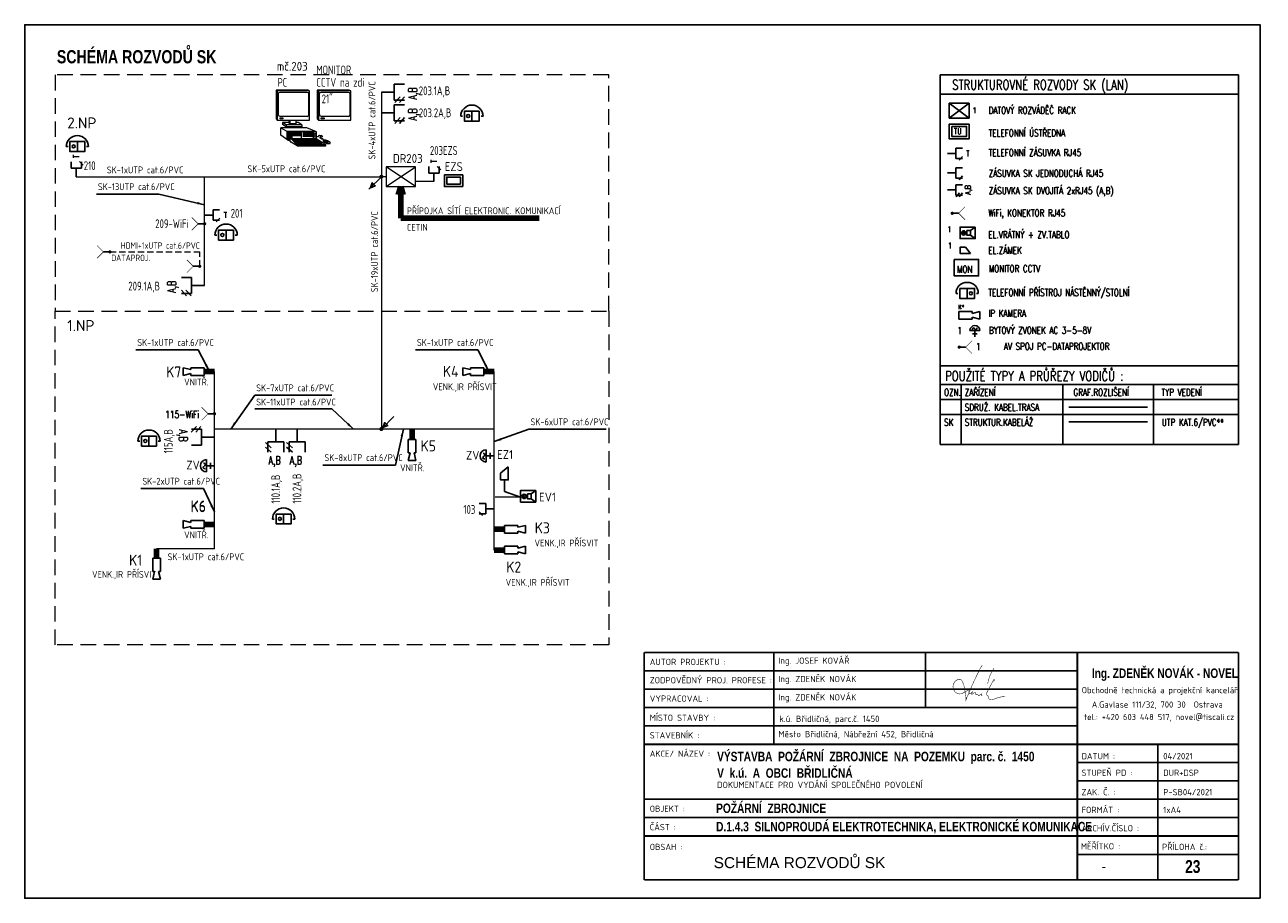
# Model space of a CAD drawing. Header units: millimetres. Extents: x 216509 to 518672, y -15902 to 118383.
# Tile 2 of 2: x 245142 to 270451, y -15902 to 1948. Entities that reach past the tile are written whole.
import ezdxf
from ezdxf.enums import TextEntityAlignment as Align

# ---------------------------------------------------------------- set-up
doc = ezdxf.new("R2010")
doc.units = ezdxf.units.MM
for name, pattern in [('CONTINOUS', [0]), ('DASHED', [19.05, 12.7, -6.35]), ('ČÁRKOVANÁ2', [9.525, 6.35, -3.175])]:
    doc.linetypes.add(name, pattern=pattern)
for name, color, linetype in [('CCTV_zarizeni', 6, 'Continuous'), ('E1', 3, 'Continuous'), ('E2-SL', 7, 'Continuous')]:
    doc.layers.add(name, color=color, linetype=linetype)
doc.layers.add('ČÁRKOVANÁ', color=4, linetype='DASHED', lineweight=5)
doc.styles.add('ad_nadpis', font='impact.ttf')
doc.styles.add('ad_popis', font='isocpeur.ttf')
doc.styles.add('Arial', font='arial.ttf')
doc.styles.add('ISOCP', font='isocp.shx')
doc.styles.add('ROMANS', font='simplex.shx', dxfattribs={"width": 0.85})
doc.styles.add('SIMPLEX', font='romans.shx', dxfattribs={"width": 0.7})
doc.dimstyles.new('QP Stavba_100', dxfattribs={"dimscale": 100, "dimtxt": 2, "dimasz": 2, "dimexe": 1.2, "dimexo": 5, "dimgap": 1.2, "dimtad": 1, "dimdec": 0, "dimrnd": 1, "dimdsep": 46, "dimtxsty": 'ROMANS', "dimblk": 'ARCHTICK', "dimcen": 3, "dimdle": 1.2, "dimclrd": 8, "dimclre": 8, "dimclrt": 3, "dimaunit": 1, "dimadec": 1, "dimazin": 3, "dimtfac": 1, "dimtdec": 0, "dimtmove": 2, "dimatfit": 2, "dimfxl": 1.2, "dimtolj": 1, "dimlwd": -1, "dimlwe": -1, "dimarcsym": 0})

# ---------------------------------------------------------------- blocks, each defined once
blk = doc.blocks.new('A$C1C114146')
at = {"color": 5}
blk.add_line((150, -18.75), (0, -18.75), dxfattribs=at)
at = {"color": 5, "const_width": 37.5}
blk.add_lwpolyline([(-18.75, -18.75, 1), (18.75, -18.75, 1)], format="xyb", close=True, dxfattribs=at)
blk.add_lwpolyline([(-18.75, -18.75, 1), (18.75, -18.75, 1)], format="xyb", close=True, dxfattribs=at)
at = {"color": 5, "const_width": 12.5}
blk.add_lwpolyline([(300, 131.25), (150, -18.75), (150, -18.75), (300, -168.75)], dxfattribs=at)
blk = doc.blocks.new('T2')
at = {"color": 5}
for p, q in [((0, 802), (-265, 802)), ((0, 965), (0, 639)), ((0, 965), (206, 965)), ((0, 639), (206, 639))]:
    blk.add_line(p, q, dxfattribs=at)
at = {"color": 7}
for p, q in [((118, 705), (12, 586)), ((209, 705), (103, 586))]:
    blk.add_line(p, q, dxfattribs=at)
at = {"color": 3, "style": 'SIMPLEX', "width": 0.75}
blk.add_attdef('A', (302, 720, 38), '', height=215, dxfattribs=at)
blk = doc.blocks.new('T1')
at = {"color": 5}
for p, q in [((0, 0), (-265, 0)), ((0, 163), (0, -163)), ((0, 163), (206, 163)), ((0, -163), (206, -163)), ((209, -97), (103, -216))]:
    blk.add_line(p, q, dxfattribs=at)
at = {"color": 3, "style": 'SIMPLEX', "width": 0.75}
blk.add_attdef('A', (302, -82, 38), '', height=215, dxfattribs=at)
blk = doc.blocks.new('A$C0C3343B6')
at = {"color": 5}
for p, q in [((331, 258), (474, 365)), ((331, 107), (474, 0)), ((474, 365), (474, 0))]:
    blk.add_line(p, q, dxfattribs=at)
for points in [[(474, 365), (0, 365), (0, 0), (474, 0)], [(216, 258), (331, 258), (331, 107), (216, 107)]]:
    blk.add_lwpolyline(points, close=True, dxfattribs=at)
at = {"color": 7}
blk.add_circle((112, 179), 70, dxfattribs=at)
at = {"color": 5}
blk.add_circle((112, 179), 30.7, dxfattribs=at)
blk = doc.blocks.new('A$C5FAE3786')
at = {"color": 5}
blk.add_line((331, 0), (166, 193), dxfattribs=at)
blk.add_lwpolyline([(331, 0), (0, 0), (0, 193), (166, 193)], dxfattribs=at)
blk = doc.blocks.new('_ARCHTICK')
at = {"color": 0, "linetype": 'ByBlock', "const_width": 0.15}
blk.add_lwpolyline([(-0.5, -0.5), (0.5, 0.5)], dxfattribs=at)
blk = doc.blocks.new('A$C39E555C5')
at = {"color": 4}
blk.add_line((-340, -340), (0, 0), dxfattribs=at)
at = {"color": 4, "const_width": 54.8}
blk.add_lwpolyline([(-28, 0, 1), (28, 0, 1)], format="xyb", close=True, dxfattribs=at)
at = {"color": 4}
blk.add_lwpolyline([(-40, -40), (-93, -174), (-174, -93)], close=True, dxfattribs=at)
blk = doc.blocks.new('A$C21FB1DC4')
at = {"color": 4}
blk.add_line((0, 0), (340, 340), dxfattribs=at)
at = {"color": 4, "const_width": 54.8}
blk.add_lwpolyline([(-28, 0, 1), (28, 0, 1)], format="xyb", close=True, dxfattribs=at)
at = {"color": 4}
blk.add_lwpolyline([(300, 300), (247, 166), (166, 247)], close=True, dxfattribs=at)
blk = doc.blocks.new('A$C41376E65')
at = {"color": 5}
for p, q in [((-117, 153), (-58, 153)), ((525, 153), (584, 153))]:
    blk.add_line(p, q, dxfattribs=at)
blk.add_line((233, 311), (233, 0))
blk.add_lwpolyline([(0, 311), (467, 311), (467, 0), (0, 0)], close=True, dxfattribs=at)
blk.add_circle((350, 159), 48)
blk.add_arc((233, 153), 351, 0, 180, dxfattribs=at)
blk = doc.blocks.new('A$C5001154E')
at = {"color": 5, "linetype": 'Continuous'}
for p, q in [((420, 240), (0, 240)), ((0, 240), (0, 0)), ((0, 0), (420, 0)), ((420, 180), (660, 240)), ((420, 180), (420, 240)), ((660, 0), (420, 60)), ((420, 0), (420, 60)), ((660, 240), (660, 0))]:
    blk.add_line(p, q, dxfattribs=at)
blk = doc.blocks.new('A$C56980E5F')
at = {"color": 5}
for p, q in [((-155, 200), (155, 200)), ((-75, 100), (75, 100)), ((0, 200), (0, 0))]:
    blk.add_line(p, q, dxfattribs=at)
blk.add_arc((0, 200), 155, 0, 180, dxfattribs=at)
at = {"color": 7}
for centre, start, end in [((-41, 248), 17.8258, 197.8258), ((26, 269), 197.8258, 17.8258)]:
    blk.add_arc(centre, 35, start, end, dxfattribs=at)
blk = doc.blocks.new('TÚ')
at = {"color": 5}
for points in [[(623, 466), (0, 466), (0, 0), (623, 0)], [(78, 389), (545, 389), (545, 78), (78, 78)]]:
    blk.add_lwpolyline(points, close=True, dxfattribs=at)
at = {"color": 3, "style": 'SIMPLEX', "width": 0.75}
blk.add_attdef('STA', (148, 151, 38), '', height=180, dxfattribs=at)
blk = doc.blocks.new('A$C4D2C20C4')
at = {"color": 5}
for p, q in [((182, -883, -25), (586, -580, -25)), ((182, -580, -25), (586, -883, -25))]:
    blk.add_line(p, q, dxfattribs=at)
at = {"color": 5, "elevation": -25}
blk.add_lwpolyline([(586, -580), (182, -580), (182, -883), (586, -883)], close=True, dxfattribs=at)
at = {"layer": 'E1', "color": 7}
for p, q in [((423, -6330), (423, -7552)), ((2503, -7552), (2503, -6330)), ((4359, -6330), (4359, -7552))]:
    blk.add_line(p, q, dxfattribs=at)
at = {"layer": 'E1', "color": 4}
blk.add_line((2628, -6788), (4233, -6788), dxfattribs=at)
at = {"layer": 'E1', "color": 5}
blk.add_line((2628, -7093), (4233, -7093), dxfattribs=at)
at = {"layer": 'E1', "color": 7}
for points in [[(0, -393), (6093, -393), (6093, 0), (0, 0)], [(0, -393), (6093, -393), (6093, -5950), (0, -5950)], [(0, -5950), (6093, -5950), (6093, -6330), (0, -6330)], [(0, -6330), (6093, -6330), (6093, -6635), (0, -6635)], [(0, -6635), (6093, -6635), (6093, -6941), (0, -6941)]]:
    blk.add_lwpolyline(points, close=True, dxfattribs=at)
at = {"layer": 'E1', "color": 1}
blk.add_lwpolyline([(286, -3773), (781, -3773), (781, -4110), (286, -4110)], close=True, dxfattribs=at)
at = {"layer": 'E1', "color": 7}
for points in [[(0, -7246), (0, -6941), (6093, -6941), (6093, -7246)], [(6093, -7246), (6093, -7552), (0, -7552), (0, -7246)]]:
    blk.add_lwpolyline(points, dxfattribs=at)
at = {"color": 3, "linetype": 'Continuous', "xscale": 0.6499999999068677, "yscale": 0.6500000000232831, "zscale": 0.65}
blk.add_blockref('A$C41376E65', (397, -4568), dxfattribs=at)
at = {"color": 5, "linetype": 'Continuous', "xscale": 0.6499999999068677, "yscale": 0.6500000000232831, "zscale": 0.65}
for name, p in [('A$C5001154E', (377, -4994, 25)), ('A$C56980E5F', (706, -5355))]:
    blk.add_blockref(name, p, dxfattribs=at)
at = {"layer": 'E1', "color": 4}
ref = blk.add_blockref('TÚ', (182, -1308, -25), dxfattribs=dict(at, xscale=0.6499999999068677, yscale=0.6500000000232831, zscale=0.65))
ref.add_attrib('STA', 'TÚ', (278, -1210), dxfattribs={"layer": '0', "color": 5, "height": 117, "style": 'SIMPLEX', "width": 0.75})
ref = blk.add_blockref('T1', (318, -1606, -25), dxfattribs=dict(at, xscale=0.6499999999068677, yscale=0.6500000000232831, zscale=0.65))
ref.add_attrib('A', 'T', (529, -1666), dxfattribs={"layer": '0', "color": 5, "height": 117, "style": 'ROMANS', "width": 0.7})
at = {"layer": 'E1', "color": 4, "xscale": 0.6499999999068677, "yscale": 0.6500000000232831, "zscale": 0.65}
blk.add_blockref('T1', (318, -2003, -25), dxfattribs=at)
at = {"layer": 'E1', "color": 4}
ref = blk.add_blockref('T2', (318, -2872, -25), dxfattribs=dict(at, xscale=0.6499999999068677, yscale=0.6500000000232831, zscale=0.65))
ref.add_attrib('A', 'A,B', (617, -2450), dxfattribs={"layer": '0', "color": 5, "height": 110.5, "rotation": 90, "style": 'ROMANS', "width": 0.7})
at = {"layer": 'E1', "color": 3, "linetype": 'Continuous', "xscale": 0.6499999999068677, "yscale": 0.6500000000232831, "zscale": 0.65}
for name, p in [('A$C0C3343B6', (404, -3347)), ('A$C5FAE3786', (404, -3649))]:
    blk.add_blockref(name, p, dxfattribs=at)
at = {"layer": 'E2-SL', "color": 5, "ltscale": 200, "xscale": 0.875, "yscale": 0.875, "zscale": 0.875}
for p in [(243, -2813), (386, -5547)]:
    blk.add_blockref('A$C1C114146', p, dxfattribs=at)
at = {"color": 5}
for tag, p, style, width in [('DR', (656, -785), 'SIMPLEX', 0.75), ('EV', (143, -3215, 25), 'ROMANS', 0.7), ('EZ', (159, -3546, 25), 'ROMANS', 0.7)]:
    blk.add_attdef(tag, p, '', height=117, dxfattribs=dict(at, style=style, width=width))
at = {"layer": 'E1', "color": 5, "style": 'SIMPLEX', "width": 0.75}
blk.add_text('STRUKTUROVNÉ ROZVODY SK (LAN)', height=201.23, dxfattribs=at).set_placement((242, -103), align=Align.TOP_LEFT)
at = {"layer": 'E1', "color": 5}
for s, height, style, width, p in [('DATOVÝ ROZVÁDĚČ RACK', 143.74, 'SIMPLEX', 0.75, (988, -797)), ('TELEFONNÍ ÚSTŘEDNA', 143.74, 'SIMPLEX', 0.75, (988, -1260)), ('TELEFONNÍ ZÁSUVKA RJ45', 143.74, 'SIMPLEX', 0.75, (988, -1660)), ('ZÁSUVKA SK JEDNODUCHÁ RJ45', 143.74, 'SIMPLEX', 0.75, (988, -2087)), ('ZÁSUVKA SK DVOJITÁ 2xRJ45 (A,B)', 143.74, 'SIMPLEX', 0.75, (988, -2439)), ('WiFi, KONEKTOR RJ45', 143.74, 'SIMPLEX', 0.75, (979, -2895)), ('EL.VRÁTNÝ + ZV.TABLO', 143.74, 'SIMPLEX', 0.75, (981, -3340, 25)), ('EL.ZÁMEK', 143.7, 'SIMPLEX', 0.75, (981, -3657, 25)), ('TELEFONNÍ PŘÍSTROJ NÁSTĚNNÝ/STOLNÍ', 143.74, 'SIMPLEX', 0.75, (981, -4520, 25)), ('K*', 91, 'ROMANS', 0.8, (363, -4790, 25)), ('IP KAMERA ', 143.7, 'SIMPLEX', 0.75, (984, -4943, 25)), ('BYTOVÝ ZVONEK AC 3-5-8V', 143.74, 'SIMPLEX', 0.75, (995, -5291, 25)), ('AV SPOJ PC-DATAPROJEKTOR', 143.74, 'SIMPLEX', 0.75, (1297, -5620, 25)), ('POUŽITÉ TYPY A PRŮŘEZY VODIČŮ :', 201.23, 'SIMPLEX', 0.75, (97, -6255, -851)), ('OZN.', 143.7, 'SIMPLEX', 0.75, (77, -6563)), ('ZAŘÍZENÍ', 143.7, 'SIMPLEX', 0.75, (499, -6563)), ('GRAF.ROZLIŠENÍ', 143.74, 'SIMPLEX', 0.75, (2720, -6563)), ('TYP VEDENÍ', 143.7, 'SIMPLEX', 0.75, (4520, -6563)), ('SK', 143.7, 'SIMPLEX', 0.75, (77, -7174)), ('STRUKTUR.KABELÁŽ', 143.74, 'SIMPLEX', 0.75, (499, -7174)), ('UTP KAT.6/PVC**', 143.74, 'SIMPLEX', 0.75, (4527, -7174))]:
    blk.add_text(s, height=height, dxfattribs=dict(at, style=style, width=width)).set_placement(p)
at = {"layer": 'E1', "color": 1, "style": 'SIMPLEX', "width": 0.75}
for s, height, p in [('MON', 143.7, (341, -4044, -486)), ('MONITOR CCTV', 143.74, (990, -4030, 25))]:
    blk.add_text(s, height=height, dxfattribs=at).set_placement(p)
at = {"layer": 'E1', "color": 4, "style": 'SIMPLEX', "width": 0.75}
blk.add_text('SDRUŽ. KABEL.TRASA', height=143.74, dxfattribs=at).set_placement((499, -6869))
at = {"layer": 'E1', "color": 5, "style": 'SIMPLEX', "width": 0.75}
for tag, p in [('ZV', (350, -5300, 25)), ('HDMI', (729, -5629, 25))]:
    blk.add_attdef(tag, p, '', height=144, dxfattribs=at)

msp = doc.modelspace()

# ---------------------------------------------------------------- linework, layer by layer
at = {"color": 0, "lineweight": 9}
for p, q in [((250904, -157), (250372, -157)), ((250372, -308), (250372, -160)), ((250372, -160), (250518, -241)), ((250500, -231), (250500, -397)), ((251081, -231), (250500, -231)), ((250518, -241), (250518, -409)), ((250518, -241), (250518, -409)), ((251107, -241), (250518, -241)), ((251107, -241), (250904, -157)), ((251033, -241), (251033, -380)), ((251107, -390), (251107, -241)), ((250518, -409), (250372, -308)), ((250518, -409), (250563, -409)), ((250538, -396), (250538, -260)), ((250538, -260), (250588, -260)), ((250563, -396), (250538, -396)), ((250542, -354), (250542, -303)), ((250542, -303), (250566, -303)), ((250566, -354), (250542, -354)), ((250562, -303), (250562, -354)), ((250563, -435), (250563, -392)), ((250575, -267), (250566, -267)), ((250566, -267), (250566, -303)), ((250566, -354), (250566, -387)), ((250709, -526), (250570, -445)), ((251089, -380), (250573, -380)), ((250575, -303), (250575, -267)), ((250575, -380), (250575, -354)), ((250585, -354), (250575, -354)), ((250584, -384), (250709, -506)), ((250588, -260), (250588, -380)), ((250600, -258), (250600, -380)), ((250800, -258), (250600, -258)), ((250800, -320), (250600, -320)), ((250611, -287), (250611, -296)), ((250650, -287), (250611, -287)), ((250652, -296), (250611, -296)), ((250712, -394), (250623, -394)), ((250623, -394), (250633, -403)), ((250721, -403), (250633, -403)), ((250642, -411), (250718, -485)), ((250642, -411), (250729, -411)), ((250662, -269), (250647, -269)), ((250647, -269), (250653, -313)), ((250653, -313), (250662, -313)), ((250657, -425), (250743, -425)), ((250662, -313), (250662, -269)), ((250788, -287), (250662, -287)), ((250788, -296), (250662, -296)), ((250738, -485), (250666, -411)), ((250672, -440), (250760, -440)), ((250762, -485), (250685, -411)), ((250688, -454), (250774, -454)), ((250702, -470), (250790, -470)), ((250781, -485), (250709, -411)), ((251296, -506), (250709, -506)), ((250709, -506), (250709, -526)), ((250709, -506), (250709, -526)), ((250721, -403), (250712, -394)), ((250805, -485), (250718, -485)), ((250774, -394), (250725, -394)), ((250735, -403), (250725, -394)), ((250805, -485), (250729, -411)), ((250784, -403), (250735, -403)), ((250773, -440), (250743, -411)), ((250743, -411), (250792, -411)), ((250757, -425), (250808, -425)), ((250791, -440), (250760, -411)), ((250773, -440), (250822, -440)), ((250784, -403), (250774, -394)), ((250808, -440), (250777, -411)), ((250796, -403), (250786, -394)), ((251078, -394), (250786, -394)), ((250788, -296), (250788, -287)), ((250822, -440), (250792, -411)), ((251093, -403), (250796, -403)), ((250800, -380), (250800, -258)), ((250803, -470), (250853, -470)), ((250818, -485), (250803, -470)), ((250882, -485), (250804, -411)), ((250804, -411), (251105, -411)), ((250805, -454), (250822, -454)), ((250836, -485), (250805, -454)), ((250869, -485), (250818, -485)), ((250820, -425), (251127, -425)), ((250822, -260), (251014, -260)), ((251007, -272), (250822, -272)), ((251002, -285), (250822, -285)), ((250996, -299), (250822, -299)), ((250990, -312), (250822, -312)), ((250985, -325), (250822, -325)), ((250980, -337), (250822, -337)), ((250853, -485), (250822, -454)), ((250905, -485), (250824, -411)), ((250835, -440), (251153, -440)), ((250927, -485), (250844, -411)), ((250851, -454), (251174, -454)), ((250869, -485), (250853, -470)), ((250949, -485), (250865, -411)), ((250865, -470), (251198, -470)), ((251222, -485), (250882, -485)), ((250973, -485), (250889, -411)), ((250995, -485), (250911, -411)), ((251018, -485), (250932, -411)), ((251040, -485), (250953, -411)), ((251064, -485), (250974, -411)), ((250987, -345), (250980, -337)), ((251005, -345), (250985, -325)), ((251023, -344), (250990, -312)), ((251086, -485), (250995, -411)), ((251023, -325), (250996, -299)), ((251023, -307), (251002, -285)), ((251023, -289), (251007, -272)), ((251108, -485), (251011, -411)), ((251023, -270), (251014, -260)), ((251131, -485), (251032, -411)), ((251154, -485), (251050, -411)), ((251177, -485), (251069, -411)), ((251093, -403), (251078, -394)), ((251199, -485), (251088, -411)), ((251296, -506), (251095, -382)), ((251222, -485), (251105, -411)), ((251292, -410), (251237, -410)), ((251237, -410), (251237, -430)), ((251237, -410), (251275, -425)), ((251237, -430), (251319, -480)), ((251335, -425), (251275, -425)), ((251275, -425), (251319, -449)), ((251335, -425), (251292, -410)), ((251296, -526), (251296, -506)), ((251381, -449), (251319, -449)), ((251319, -449), (251319, -480)), ((251319, -480), (251381, -480)), ((251382, -449), (251335, -425)), ((251381, -480), (251381, -449)), ((250709, -526), (251296, -526))]:
    msp.add_line(p, q, dxfattribs=at)
at = {"color": 5, "linetype": 'Continuous', "lineweight": 100}
for p, q in [((252825, -1357, 22), (252774, -1527)), ((252825, -1357, 22), (252825, -2005, 22)), ((252825, -1357, 22), (252877, -1527)), ((252825, -2005, 22), (255655, -2005, 22)), ((248808, -5138, -800), (249019, -5138, 22)), ((254522, -5138, -800), (254734, -5138, 22)), ((253058, -6524, -800), (253058, -6313, 22)), ((248808, -8263, -800), (249019, -8263, 22)), ((254946, -8360, -800), (254735, -8360, 22)), ((247835, -8950, -800), (247835, -8761, 22)), ((254946, -8786, -800), (254735, -8786, 22))]:
    msp.add_line(p, q, dxfattribs=at)
for p, q in [((260452, -10879), (260452, -12755)), ((263551, -10879), (263551, -12005)), ((266651, -11254), (257800, -11254)), ((266651, -11630), (257800, -11630)), ((266651, -11630), (257800, -11630)), ((266651, -12005), (257800, -12005)), ((266651, -12005), (257800, -12005)), ((266651, -12380), (257800, -12380)), ((266194, -12755), (257800, -12755)), ((269945, -13130), (266651, -13130)), ((269945, -13505), (266651, -13505)), ((266651, -13880), (257800, -13880)), ((269945, -13880), (266651, -13880)), ((266651, -14255), (257800, -14255)), ((269945, -14255), (259911, -14255)), ((269945, -14255), (259911, -14255)), ((269945, -14630), (266651, -14630)), ((269945, -15005), (266651, -15005)), ((268298, -15538), (268298, -15004))]:
    msp.add_line(p, q)
at = {"color": 7}
for p, q in [((266651, -12755), (266651, -10879)), ((266651, -12755), (266651, -10879)), ((268298, -15005), (268298, -12755)), ((268298, -14994), (268298, -12755))]:
    msp.add_line(p, q, dxfattribs=at)
msp.add_lwpolyline([(270387, -15902), (270387, 1948), (245142, 1948), (245142, -15902)], close=True, dxfattribs=at)
at = {"color": 0, "lineweight": 9}
for points in [[(250558, -279), (250549, -279), (250549, -296), (250558, -296), (250558, -279)], [(250788, -279), (250767, -279), (250767, -270), (250788, -270), (250788, -279)]]:
    msp.add_lwpolyline(points, close=True, dxfattribs=at)
msp.add_lwpolyline([(250575, -303), (250585, -303), (250585, -354)], dxfattribs=at)
at = {"const_width": 37.5}
for points in [[(257800, -10879), (269945, -10879)], [(257800, -10879), (257800, -15527)], [(266651, -10879), (266651, -15527)], [(269945, -10879), (269945, -15527)], [(257800, -12755), (269945, -12755)], [(257800, -14630), (269945, -14630)], [(257800, -15527), (269945, -15527)]]:
    msp.add_lwpolyline(points, dxfattribs=at)
at = {"color": 7, "elevation": 179}
msp.add_lwpolyline([(264709, -11139, 9.99, 9.99, 0), (264669, -11202, 9.99, 9.99, 0), (264648, -11244, 9.99, 9.99, 0), (264630, -11283, 9.99, 9.99, 0), (264608, -11327, 9.99, 9.99, 0), (264581, -11381, 9.99, 9.99, 0), (264563, -11420, 9.99, 9.99, 0), (264541, -11466, 9.99, 9.99, 0), (264517, -11517, 9.99, 9.99, 0), (264496, -11562, 9.99, 9.99, 0), (264480, -11602, 9.99, 9.99, 0), (264425, -11733, 9.99, 9.99, 0), (264394, -11800, 9.99, 9.99, 0), (264376, -11855, 9.99, 9.99, 0), (264376, -11794, 9.99, 9.99, 0), (264370, -11749, 9.99, 9.99, 0), (264364, -11715, 9.99, 9.99, 0), (264355, -11660, 9.99, 9.99, 0), (264347, -11612, 9.99, 9.99, 0.069281), (264298, -11462, 9.99, 9.99, 0.363408), (264224, -11429, 9.99, 9.99, 0.625378), (264176, -11703, 9.99, 9.99, 0.272599), (264301, -11715, 9.99, 9.99, 0.05908), (264462, -11615, 0, 0, 0)], format="xyseb", dxfattribs=at)
at = {"color": 7, "const_width": 9.99, "elevation": 179}
for points in [[(264951, -11198), (264939, -11216, 0.102474), (264820, -11517, -11.558053)], [(264462, -11615, 0.17102), (264434, -11681, 0.055722), (264435, -11705, 0.565808), (264468, -11718, 0.055621), (264514, -11675, 10.698259)], [(264939, -11477), (264952, -11456), (264959, -11437, 1.017809), (264948, -11434), (264933, -11452), (264798, -11708, 0.152646), (264794, -11732, 0.262655), (264810, -11755, -0.235043), (264832, -11782, -0.036109), (264835, -11802, 0.336286), (264873, -11844, 0.131203), (264935, -11839, -0.104768), (265180, -11779, -4.799601)], [(264514, -11675), (264502, -11695, 0.086572), (264489, -11732, 0.892216), (264499, -11735), (264520, -11719, -0.08301), (264558, -11698, -0.68687), (264573, -11716, 0.654736), (264588, -11736, -0.174206), (264616, -11739, -0.242818), (264624, -11749, 0.191565), (264631, -11761, 0.387689), (264645, -11760, -0.106562), (264691, -11726, -0.390694), (264699, -11729, -0.249716), (264699, -11737, 0.193675), (264697, -11761, 0.756262), (264710, -11761, -0.094342)]]:
    msp.add_lwpolyline(points, format="xyb", dxfattribs=at)
at = {"color": 0, "lineweight": 9}
for centre, radius in [((251070, -330), 13.2), ((251071, -282), 9.58)]:
    msp.add_circle(centre, radius, dxfattribs=at)
for centre, radius, start, end in [((250575, -392), 12, 45, 180), ((250575, -435), 10.7, 180, 243.4349), ((251070, -385), 14, 19.9831, 160.0169), ((251089, -392), 12, 57.9946, 90), ((251184, -352), 12.7, 53.1301, 221.1859), ((251235, -311), 77.8, 218.8976, 240.199), ((251207, -324), 23.7, 229.5043, 311.2014), ((251213, -354), 29.6, 236.3099, 284.0362), ((251116, -481), 188, 55.787, 63.4652), ((251225, -398), 16.3, 8.7462, 107.1027), ((251218, -334), 9.12, 303.6901, 66.8014), ((251256, -396), 14.7, 180.9336, 271.3393)]:
    msp.add_arc(centre, radius, start, end, dxfattribs=at)
msp.add_open_spline([(251107, -327), (251115, -335), (251144, -349), (251150, -300), (251180, -308), (251200, -313)], degree=3, knots=[31.786835, 31.786835, 31.786835, 31.786835, 62.094374, 88.685388, 136.515831, 136.515831, 136.515831, 136.515831], dxfattribs=at)
for points in [[(251081, -252), (251059, -252), (251081, -260), (251059, -260)], [(250557, -367), (250551, -367), (250557, -379), (250551, -379)], [(250659, -400), (250654, -397), (250647, -400), (250645, -397)], [(250683, -400), (250679, -397), (250672, -400), (250669, -397)], [(250707, -400), (250703, -397), (250695, -400), (250693, -397)], [(250788, -270), (250767, -270), (250788, -279), (250767, -279)], [(251081, -299), (251059, -299), (251081, -308), (251059, -308)], [(251081, -354), (251059, -354), (251081, -362), (251059, -362)], [(251283, -420), (251259, -413), (251272, -420), (251249, -413)], [(251299, -420), (251275, -413), (251290, -420), (251266, -413)], [(251316, -420), (251292, -413), (251305, -420), (251283, -413)]]:
    msp.add_solid(points, dxfattribs=at)
at = {"layer": 'CCTV_zarizeni', "color": 0, "lineweight": 9}
for p, q in [((250277, 612), (250277, 25)), ((250931, 612), (250277, 612)), ((250278, 612), (250302, 598)), ((250302, 598), (250302, 2)), ((250302, 598), (250302, 2)), ((250962, 598), (250302, 598)), ((250319, 530), (250319, 112)), ((250913, 566), (250355, 566)), ((250962, 598), (250931, 612)), ((250949, 112), (250949, 530)), ((250962, 2), (250962, 598)), ((251119, 612), (251119, 25)), ((251773, 612), (251119, 612)), ((251120, 612), (251144, 598)), ((251144, 598), (251144, 2)), ((251144, 598), (251144, 2)), ((251804, 598), (251144, 598)), ((251161, 530), (251161, 112)), ((251755, 566), (251197, 566)), ((251804, 598), (251773, 612)), ((251791, 112), (251791, 530)), ((251804, 2), (251804, 598)), ((250277, 25), (250302, 2)), ((250302, 2), (250962, 2)), ((250355, 78), (250913, 78)), ((250359, 47), (250419, 47)), ((250359, 23), (250359, 47)), ((250419, 23), (250359, 23)), ((250419, 47), (250419, 23)), ((250535, 2), (250535, -63)), ((250559, 2), (250559, -79)), ((250680, 0), (250680, -78)), ((251119, 25), (251144, 2)), ((251144, 2), (251804, 2)), ((251197, 78), (251755, 78)), ((251200, 47), (251261, 47)), ((251200, 23), (251200, 47)), ((251261, 23), (251200, 23)), ((251261, 47), (251261, 23)), ((250482, -99), (250406, -48)), ((250406, -48), (250406, -88)), ((250535, -48), (250406, -48)), ((250482, -139), (250406, -88)), ((250482, -99), (250482, -139)), ((250806, -99), (250482, -99)), ((250482, -139), (250482, -120)), ((250807, -139), (250482, -139)), ((250559, -78), (250535, -63)), ((250680, -78), (250559, -78)), ((250727, -48), (250680, -48)), ((250807, -99), (250727, -48)), ((250807, -99), (250807, -139))]:
    msp.add_line(p, q, dxfattribs=at)
for centre, radius, start, end in [((250355, 530), 35.8, 90, 180), ((250913, 530), 35.8, 0, 90), ((251197, 530), 35.8, 90, 180), ((251755, 530), 35.8, 0, 90), ((250355, 112), 34, 180, 270), ((250913, 112), 35.8, 270, 0), ((251197, 112), 34, 180, 270), ((251755, 112), 35.8, 270, 0)]:
    msp.add_arc(centre, radius, start, end, dxfattribs=at)
at = {"layer": 'E1', "color": 4, "linetype": 'Continuous', "lineweight": 0}
for p, q in [((252429, 573, 22), (252429, -6313, 22)), ((248817, -1157, 22), (252429, -1157, 22)), ((248817, -3378, 22), (248817, -1157, 22)), ((252525, -1157, 22), (252429, -1157, 22)), ((249019, -8761, 22), (249019, -5138, 22)), ((252429, -5811, 22), (252429, -6313, 22)), ((254734, -6313, 22), (249019, -6313, 22)), ((254735, -8786, 22), (254734, -6313, 22))]:
    msp.add_line(p, q, dxfattribs=at)
at = {"layer": 'E1', "color": 5, "linetype": 'Continuous', "lineweight": 0}
for p, q in [((252525, -1357, 22), (253125, -957, 22)), ((253125, -1357, 22), (252525, -957, 22)), ((246194, -1157, 22), (248817, -1157, 22)), ((253504, -1257, 22), (253125, -1257, 22)), ((254734, -6313, 22), (254734, -5138, 22)), ((255275, -7707, 22), (254752, -7707, 22)), ((249019, -8761, 22), (247835, -8761, 22))]:
    msp.add_line(p, q, dxfattribs=at)
at = {"layer": 'E1', "color": 5, "linetype": 'ČÁRKOVANÁ2', "lineweight": 0, "ltscale": 20}
for p, q in [((246881, -2693, 22), (248717, -2693, 93)), ((248717, -2987, 22), (248717, -2693, 22))]:
    msp.add_line(p, q, dxfattribs=at)
at = {"layer": 'E1', "color": 5, "linetype": 'CONTINOUS'}
for p, q in [((254944, -7352, 22), (254944, -7589, 22)), ((254944, -7589, 22), (255275, -7707, 22))]:
    msp.add_line(p, q, dxfattribs=at)
at = {"layer": 'E1', "color": 5, "linetype": 'Continuous', "lineweight": 0, "elevation": 22}
msp.add_lwpolyline([(252525, -1357), (253125, -1357), (253125, -957), (252525, -957)], close=True, dxfattribs=at)
at = {"layer": 'E1', "color": 95, "linetype": 'Continuous', "elevation": 22}
for points in [[(254092, -1357), (254092, -1119), (253717, -1119), (253717, -1357)], [(254044, -1309), (254044, -1166), (253765, -1166), (253765, -1309)]]:
    msp.add_lwpolyline(points, close=True, dxfattribs=at)
at = {"layer": 'ČÁRKOVANÁ', "color": 7, "ltscale": 25}
for points in [[(245760, -3906), (257078, -3906), (257078, 925), (245760, 925)], [(245760, -3906), (257078, -3906), (257078, -10726), (245760, -10726)]]:
    msp.add_lwpolyline(points, close=True, dxfattribs=at)

# ---------------------------------------------------------------- block references
at = {"color": 5, "linetype": 'Continuous', "lineweight": 100}
msp.add_blockref('A$C4D2C20C4', (263852, 925), dxfattribs=at).add_auto_attribs({'HDMI': '1', 'ZV': '1', 'EZ': '1', 'EV': '1', 'DR': '1'})
at = {"color": 3, "linetype": 'Continuous', "xscale": -0.6499999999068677, "yscale": 0.6500000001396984}
for p, zscale in [((254431, -21), 0.65), ((246368, -642), 0.65), ((249407, -2451), 0.65), ((247832, -6661, -800), 0.6499999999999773), ((250583, -8252, -800), 0.6499999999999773)]:
    msp.add_blockref('A$C41376E65', p, dxfattribs=dict(at, zscale=zscale))
at = {"color": 5, "linetype": 'Continuous'}
for name, p, xscale, yscale, zscale, rotation in [('A$C5001154E', (248808, -5060, -800), 0.6499999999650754, 0.6500000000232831, 0.6499999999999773, 180), ('A$C5001154E', (254522, -5060, -800), 0.6499999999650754, 0.6500000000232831, 0.6499999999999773, 180), ('A$C5001154E', (252980, -6524, -800), 0.6499999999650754, 0.6500000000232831, 0.6499999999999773, 270), ('A$C56980E5F', (254734, -6863, 22), 0.8124999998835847, 0.8125000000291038, 0.8125, 90), ('A$C56980E5F', (249019, -7063, 22), 0.8124999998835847, 0.8125000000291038, 0.8125, 90), ('A$C5001154E', (248808, -8185, -800), 0.6499999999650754, 0.6500000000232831, 0.6499999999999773, 180), ('A$C5001154E', (247757, -8950, -800), 0.6499999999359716, 0.6500000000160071, 0.6499999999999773, 270)]:
    msp.add_blockref(name, p, dxfattribs=dict(at, xscale=xscale, yscale=yscale, zscale=zscale, rotation=rotation))
at = {"color": 5, "linetype": 'Continuous', "xscale": 0.6499999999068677, "yscale": 0.6500000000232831, "zscale": 0.6499999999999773}
for p in [(254946, -8438, -800), (254946, -8864, -800)]:
    msp.add_blockref('A$C5001154E', p, dxfattribs=at)
at = {"layer": 'E1', "color": 4}
ref = msp.add_blockref('T2', (252694, -229, 22), dxfattribs=at)
ref.add_attrib('A', 'A,B', (253154, 420, 60), dxfattribs={"layer": '0', "color": 5, "height": 170, "rotation": 90, "style": 'ROMANS', "width": 0.7})
ref = msp.add_blockref('T2', (252694, -653, 22), dxfattribs=at)
ref.add_attrib('A', 'A,B', (253154, -5, 60), dxfattribs={"layer": '0', "color": 5, "height": 170, "rotation": 90, "style": 'ROMANS', "width": 0.7})
ref = msp.add_blockref('T1', (246194, -985, 22), dxfattribs=dict(at, xscale=0.6499999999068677, yscale=0.6500000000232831, zscale=0.6499999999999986, rotation=90))
ref.add_attrib('A', 'T', (246254, -774, 47), dxfattribs={"layer": '0', "color": 5, "height": 117, "rotation": 90, "style": 'ROMANS', "width": 0.7})
ref = msp.add_blockref('T1', (253504, -1085, 22), dxfattribs=dict(at, xscale=0.6499999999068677, yscale=0.6500000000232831, zscale=0.6499999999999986, rotation=90))
ref.add_attrib('A', 'T', (253564, -874, 47), dxfattribs={"layer": '0', "color": 5, "height": 117, "rotation": 90, "style": 'ROMANS', "width": 0.7})
at = {"layer": 'E1', "color": 3, "xscale": 0.75, "yscale": 0.75, "zscale": 0.75, "rotation": 180}
for name, p in [('A$C21FB1DC4', (252429, -1157, 22)), ('A$C39E555C5', (252429, -6313, 22))]:
    msp.add_blockref(name, p, dxfattribs=at)
at = {"layer": 'E1', "color": 4}
ref = msp.add_blockref('T1', (248989, -1940, 22), dxfattribs=dict(at, xscale=0.6499999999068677, yscale=0.6500000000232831, zscale=0.6499999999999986))
ref.add_attrib('A', 'T', (249208, -2000, 47), dxfattribs={"layer": '0', "color": 5, "height": 117, "style": 'ROMANS', "width": 0.7})
ref = msp.add_blockref('T2', (248552, -4180, 22), dxfattribs=dict(at, xscale=-1))
ref.add_attrib('A', 'A,B', (248231, -3531, 60), dxfattribs={"layer": '0', "color": 5, "height": 170, "rotation": 90, "style": 'ROMANS', "width": 0.7})
ref = msp.add_blockref('T2', (248754, -5675, 22), dxfattribs=dict(at, rotation=180))
ref.add_attrib('A', 'A,B', (248295, -6324, 60), dxfattribs={"layer": '0', "color": 5, "height": 170, "rotation": 270, "style": 'ROMANS', "width": 0.7})
ref = msp.add_blockref('T2', (249473, -6578, 22), dxfattribs=dict(at, rotation=270))
ref.add_attrib('A', 'A,B', (250121, -7037, 60), dxfattribs={"layer": '0', "color": 5, "height": 170, "style": 'ROMANS', "width": 0.7})
ref = msp.add_blockref('T2', (249907, -6578, 22), dxfattribs=dict(at, rotation=270))
ref.add_attrib('A', 'A,B', (250556, -7037, 60), dxfattribs={"layer": '0', "color": 5, "height": 170, "style": 'ROMANS', "width": 0.7})
at = {"layer": 'E1', "color": 3, "linetype": 'Continuous', "xscale": 0.8125, "yscale": 0.8125, "zscale": 0.8125, "rotation": 90}
msp.add_blockref('A$C5FAE3786', (255023, -7352, 22), dxfattribs=at)
at = {"layer": 'E1', "color": 3, "linetype": 'Continuous', "xscale": 0.6499999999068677, "yscale": 0.6500000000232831, "zscale": 0.6499999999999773}
msp.add_blockref('A$C0C3343B6', (255275, -7806, 22), dxfattribs=at)
at = {"layer": 'E1', "color": 4, "xscale": -0.6499999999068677, "yscale": 0.6500000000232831, "zscale": 0.6499999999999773}
msp.add_blockref('T1', (254563, -7943, 22), dxfattribs=at)
at = {"layer": 'E2-SL', "color": 5, "ltscale": 200, "xscale": 0.875, "yscale": 0.875, "zscale": 0.875, "rotation": 180}
for p in [(248817, -2136, 22), (246881, -2710, 22), (248717, -3004, 22), (249019, -6017, 22)]:
    msp.add_blockref('A$C1C114146', p, dxfattribs=at)

# ---------------------------------------------------------------- texts
for s, height, style, p in [('SCHÉMA ROZVODŮ SK', 269.53, 'ad_nadpis', (245798, 1160)), ('AUTOR PROJEKTU :', 127.76, 'ad_popis', (257914, -11136)), ('Ing. JOSEF KOVÁŘ', 127.76, 'ad_popis', (260543, -11111)), ('ZODPOVĚDNÝ PROJ. PROFESE :', 127.76, 'ad_popis', (257914, -11511)), ('Ing. ZDENĚK NOVÁK', 127.76, 'ad_popis', (260543, -11486)), ('Ing. ZDENĚK NOVÁK - NOVEL', 193.58, 'ad_nadpis', (266948, -11400)), ('Obchodně technická a projekční kancelář ', 125.83, 'ad_popis', (266742, -11712)), ('VYPRACOVAL :', 127.76, 'ad_popis', (257914, -11886)), ('Ing. ZDENĚK NOVÁK', 127.76, 'ad_popis', (260543, -11861)), ('A.Gavlase 111/32, 700 30  Ostrava', 125.83, 'ad_popis', (266947, -12006)), ('MÍSTO STAVBY :', 127.76, 'ad_popis', (257914, -12277)), ('k.ú. Břidličná, parc.č. 1450', 127.76, 'ad_popis', (260562, -12299, 1062)), ('tel.: +420 603 448 517, novel@tiscali.cz', 125.83, 'ad_popis', (266789, -12261)), ('STAVEBNÍK :', 127.76, 'ad_popis', (257914, -12637)), ('Město Břidličná, Nábřežní 452, Břidličná', 127.76, 'ad_popis', (260543, -12612)), ('AKCE/ NÁZEV :', 127.76, 'ad_popis', (257914, -13012)), ('VÝSTAVBA  POŽÁRNÍ  ZBROJNICE  NA  POZEMKU  parc. č.  1450', 193.58, 'ad_nadpis', (259291, -13102, 1640)), ('DATUM :', 127.8, 'ad_popis', (266738, -13062)), ('04/2021', 127.8, 'ad_popis', (268407, -13062)), ('V  k.ú.  A  OBCI  BŘIDLIČNÁ', 193.58, 'ad_nadpis', (259291, -13440, 1640)), ('STUPEŇ PD :', 127.76, 'ad_popis', (266738, -13401)), ('DUR+DSP', 127.8, 'ad_popis', (268407, -13401)), ('ZAK. Č. :', 127.8, 'ad_popis', (266738, -13797)), ('P-SB04/2021', 127.76, 'ad_popis', (268407, -13797)), ('POŽÁRNÍ  ZBROJNICE', 193.58, 'ad_nadpis', (259270, -14160)), ('OBJEKT :', 127.8, 'ad_popis', (257914, -14137)), ('FORMÁT :', 127.8, 'ad_popis', (266738, -14160)), ('1xA4', 127.8, 'ad_popis', (268407, -14160)), ('ČÁST :', 127.8, 'ad_popis', (257914, -14512)), ('D.1.4.3  SILNOPROUDÁ ELEKTROTECHNIKA, ELEKTRONICKÉ KOMUNIKACE', 193.58, 'ad_nadpis', (259270, -14535)), ('ARCHÍV.ČÍSLO :', 127.76, 'ad_popis', (266738, -14535)), ('OBSAH :', 127.8, 'ad_popis', (257914, -14917)), ('MĚŘÍTKO :', 127.8, 'ad_popis', (266725, -14905)), ('PŘÍLOHA č.:', 127.76, 'ad_popis', (268385, -14916)), ('SCHÉMA ROZVODŮ SK', 224.8, 'Arial', (259221, -15287)), ('23', 262.3, 'ad_nadpis', (268854, -15385)), ('-', 147, 'ad_popis', (267142, -15332))]:
    msp.add_text(s, height=height, dxfattribs=dict(style=style)).set_placement(p)
at = {"style": 'ad_popis'}
for s, p in [('2.NP', (246009, -238)), ('1.NP', (246009, -4378))]:
    msp.add_text(s, height=225, dxfattribs=at).set_placement(p, align=Align.BOTTOM_LEFT)
at = {"insert": (259290, -13521), "char_height": 127.76, "width": 9782.1, "attachment_point": 1, "style": 'ad_popis'}
msp.add_mtext('DOKUMENTACE PRO VYDÁNÍ SPOLEČNÉHO POVOLENÍ', dxfattribs=at)
at = {"layer": 'E1', "color": 5, "linetype": 'ByBlock', "style": 'ad_popis', "width": 0.9}
for s, height, p in [('mč.203', 180, (250292, 1010, -486)), ('DR203', 180, (252664, -874, -486)), ('K7', 225, (248032, -5260, -464)), ('K4', 225, (253686, -5249, -1286)), ('K5', 225, (253230, -6770, -1286)), ('EZ1', 180, (254795, -6925, -800)), ('K6', 225, (248530, -7998, -464)), ('K6', 225, (248530, -8013, -1286)), ('EV1', 180, (255652, -7794, -800)), ('K3', 225, (255564, -8445, -1286)), ('K1', 225, (247274, -9106, -1286)), ('K2', 225, (254982, -9246, -1286))]:
    msp.add_text(s, height=height, dxfattribs=at).set_placement(p)
at = {"layer": 'E1', "color": 5}
for s, height, style, width, p in [('MONITOR ', 180, 'ISOCP', 0.8, (251101, 935, 336)), ('PC', 180, 'ISOCP', 0.8, (250307, 682, 336)), ('CCTV na zdi', 180, 'ISOCP', 0.8, (251101, 682, 336)), ('21"', 180, 'ISOCP', 0.8, (251209, 344, 336)), ('203.1A,B', 180, 'ISOCP', 0.8, (253194, 509, 336)), ('203.2A,B', 180, 'ISOCP', 0.8, (253194, 60, 336)), ('203EZS', 180, 'ISOCP', 0.8, (253422, -711, 336)), ('210', 180, 'ISOCP', 0.8, (246348, -1021, -778)), ('SK-1xUTP cat.6/PVC', 140, 'ISOCP', 0.8, (246819, -1088, -464)), ('SK-5xUTP cat.6/PVC', 140, 'ISOCP', 0.8, (249692, -1065, -486)), ('SK-13UTP cat.6/PVC', 140, 'ISOCP', 0.8, (246637, -1431, -486)), ('PŘÍPOJKA SÍTÍ ELEKTRONIC. KOMUNIKACÍ', 140, 'ISOCP', 0.8, (252951, -1923, -486)), ('209-WiFi', 180, 'ISOCP', 0.8, (247808, -2207, -800)), ('201', 180, 'ISOCP', 0.8, (249350, -1995, -778)), ('CETIN', 140, 'ISOCP', 0.8, (252951, -2262, -486)), ('HDMI+1xUTP cat.6/PVC', 130, 'ISOCP', 0.8, (247104, -2629, -800)), ('DATAPROJ.', 130, 'ISOCP', 0.8, (246910, -2880, -486)), ('209.1A,B', 180, 'ISOCP', 0.8, (247258, -3482, 336)), ('SK-1xUTP cat.6/PVC', 140, 'ISOCP', 0.8, (247441, -4615, -75)), ('SK-1xUTP cat.6/PVC', 140, 'ISOCP', 0.8, (253156, -4615, -75)), ('VNITŘ.', 140, 'ISOCP', 0.8, (248399, -5422, 336)), ('SK-7xUTP cat.6/PVC', 140, 'ISOCP', 0.8, (249872, -5542, -1286)), ('VENK.,IR PŘÍSVIT', 140, 'ISOCP', 0.8, (253482, -5520, -486)), ('SK-11xUTP cat.6/PVC', 140, 'ISOCP', 0.8, (249872, -5831, -1286)), ('115-WiFi', 150, 'SIMPLEX', 0.75, (248010, -6089, -800)), ('SK-6xUTP cat.6/PVC', 140, 'ISOCP', 0.8, (255478, -6236, -1286)), ('SK-8xUTP cat.6/PVC', 140, 'ISOCP', 0.8, (251267, -6968, -1286)), ('VNITŘ.', 140, 'ISOCP', 0.8, (252813, -7175, 336)), ('SK-2xUTP cat.6/PVC', 140, 'ISOCP', 0.8, (247545, -7450, -486)), ('103', 180, 'ISOCP', 0.8, (254105, -8047, 358)), ('VNITŘ.', 140, 'ISOCP', 0.8, (248399, -8546, 336)), ('VENK.,IR PŘÍSVIT', 140, 'ISOCP', 0.8, (255560, -8712, -486)), ('SK-1xUTP cat.6/PVC', 140, 'ISOCP', 0.8, (248061, -8994, -486)), ('VENK.,IR PŘÍSVIT', 140, 'ISOCP', 0.8, (246517, -9354, -486)), ('VENK.,IR PŘÍSVIT', 140, 'ISOCP', 0.8, (254970, -9517, -486))]:
    msp.add_text(s, height=height, dxfattribs=dict(at, style=style, width=width)).set_placement(p)
at = {"layer": 'E1', "color": 5, "style": 'ISOCP', "width": 0.8}
for s, height, p in [('SK-4xUTP cat.6/PVC', 140, (252307, -803, -486)), ('SK-19xUTP cat.6/PVC', 140, (252359, -3517, -486)), ('115A,B', 180, (248164, -6810, -464)), ('110.1A,B', 180, (250359, -7838, -464)), ('110.2A,B', 180, (250794, -7838, -464))]:
    msp.add_text(s, height=height, rotation=90, dxfattribs=at).set_placement(p)
at = {"layer": 'E1', "color": 95, "linetype": 'Continuous', "style": 'ad_popis', "width": 0.9}
msp.add_text('EZS', height=180, dxfattribs=at).set_placement((253723, -1040, -486))
at = {"layer": 'E1', "color": 5, "linetype": 'ByBlock', "style": 'ad_popis', "width": 0.9}
for p in [(254159, -6939, 47), (248444, -7140, 47)]:
    msp.add_attdef('ZV', p, '1', height=180, dxfattribs=at)

# ---------------------------------------------------------------- leaders
at = {"layer": 'E1', "color": 6}
for points in [[(248817, -1730), (247884, -1511), (246605, -1511)], [(248914, -5138, 411), (248688, -4696, 411), (247409, -4696, 411)], [(254628, -5138, 411), (254402, -4696, 411), (253124, -4696, 411)], [(249350, -6313, -800), (249840, -5618, -800), (251416, -5618, -800)], [(251857, -6313, -800), (251416, -5900, -800), (249840, -5900, -800)], [(252879, -6313, -800), (252716, -7049, -800), (251235, -7049, -800)], [(254734, -6571, -800), (255446, -6316, -800), (257022, -6316, -800)], [(249019, -8008), (248792, -7530), (247513, -7530)]]:
    msp.add_leader(points, dimstyle='QP Stavba_100', override={"dimasz": 1.5, "dimtad": 0, "dimclrd": 6}, dxfattribs=at)

doc.saveas('drawing.dxf')
